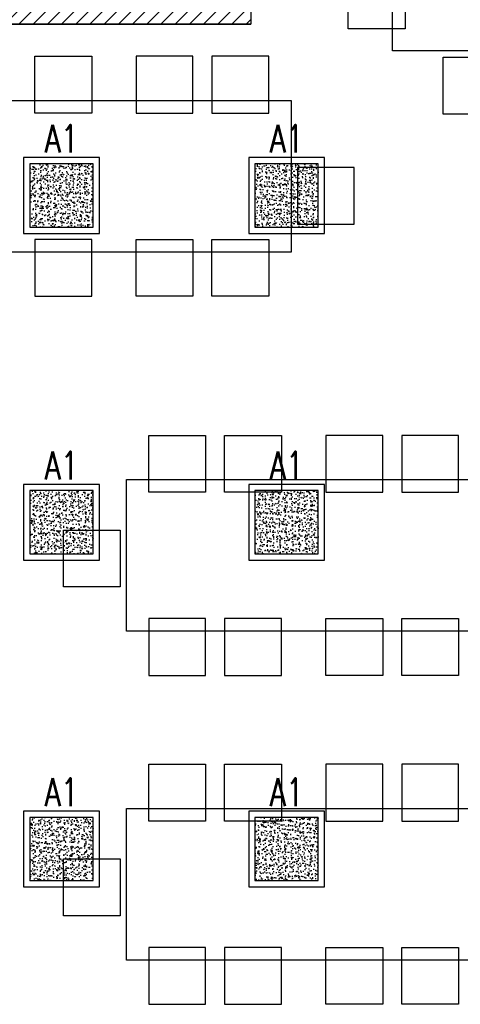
# Model space of a CAD drawing. Header units: millimetres. Extents: x 28600 to 181045, y -399112 to -163690.
# Tile 99 of 256: x 62092 to 62441, y -199169 to -198390. Entities that reach past the tile are written whole.
import ezdxf
from ezdxf.enums import TextEntityAlignment as Align

# ---------------------------------------------------------------- set-up
doc = ezdxf.new("R2010")
doc.units = ezdxf.units.MM
for name, color, linetype in [('!! 1_ proj wyposdażenie', 54, 'Continuous'), ('!! 1_hatch projektowane ściany', 8, 'Continuous'), ('!! 1_PROJ ŻELBET', 8, 'Continuous'), ('E1', 2, 'Continuous')]:
    doc.layers.add(name, color=color, linetype=linetype)
doc.styles.add('ELE1', font='romans.shx', dxfattribs={"width": 0.8, "height": 18})

# ---------------------------------------------------------------- blocks, each defined once
blk = doc.blocks.new('A$C33CB33F5')
at = {"layer": 'E1'}
h = blk.add_hatch(dxfattribs=at)
h.set_pattern_fill('AR-CONC', color=256)
h.set_pattern_definition([(50, (7522.688, -14898.817), (7.1726018, -0.6275213), [0.75, -8.25]), (355, (7522.688, -14898.817), (-1.3875133, 7.5219213), [0.6, -6.6]), (100.451444, (7523.286, -14898.869), (5.7850885, 6.8944), [0.637402, -7.011421]), (46.1842, (7522.688, -14896.817), (10.6724133, -1.655193), [1.125, -12.375]), (96.635635, (7523.578, -14896.955), (9.3466195, 9.741186), [0.9561034, -10.5171376]), (351.184164, (7522.688, -14896.817), (9.3466195, 9.741186), [0.9, -9.9]), (21, (7523.688, -14897.317), (5.9690705, -4.026189), [0.75, -8.25]), (326, (7523.688, -14897.317), (2.4331533, 7.2515005), [0.6, -6.6]), (71.451445, (7524.1856, -14897.6525), (8.4022238, 3.2253115), [0.637402, -7.011421]), (37.5, (7522.6882, -14898.817), (0.12159855, 3.32893854), [0, -6.52, 0, -6.7, 0, -6.625]), (7.5, (7522.688, -14898.817), (2.6306954, 3.9441171), [0, -3.82, 0, -6.37, 0, -2.525]), (327.5, (7520.4582, -14898.817), (5.33822436, -0.2255487), [0, -2.5, 0, -7.8, 0, -10.35]), (317.5, (7519.458, -14898.817), (5.8318617, 1.0010498), [0, -3.25, 0, -5.18, 0, -7.35])])
h.paths.add_polyline_path([(25, -25), (25, 25), (-25, 25), (-25, -25)])
for points in [[(-30, 30), (30, 30), (30, -30), (-30, -30)], [(-25, 25), (25, 25), (25, -25), (-25, -25)]]:
    blk.add_lwpolyline(points, close=True, dxfattribs=at)

msp = doc.modelspace()

# ---------------------------------------------------------------- hatches: boundary and pattern name
at = {"layer": '!! 1_hatch projektowane ściany'}
h = msp.add_hatch(dxfattribs=at)
h.set_pattern_fill('ANSI31', color=256, scale=2.5)
h.set_pattern_definition([(45, (2e-11, -13.04), (-5.61266008, 5.61266008), [])])
h.paths.add_polyline_path([(61675.06965, -198578.62813), (61675.06965, -198553.62813), (61919.06965, -198553.62813), (61919.06965, -198393.62813), (61675.06965, -198393.62813), (61675.06965, -198368.62813), (62250.06965, -198368.62813), (62250.06965, -198088.62813), (61675.06965, -198088.62813), (61675.06965, -198063.62813), (62275.06965, -198063.62813), (62275.06965, -198393.62813), (61934.06965, -198393.62813), (61934.06965, -198578.62813)])

# ---------------------------------------------------------------- linework, layer by layer
at = {"layer": '!! 1_ proj wyposdażenie'}
for points in [[(62386.99906, -198414.92327), (62386.99906, -198134.92327), (62506.99906, -198134.92327), (62506.99906, -198414.92327)], [(62351.99906, -198397.42327), (62351.99906, -198352.42327), (62396.99906, -198352.42327), (62396.99906, -198397.42327)], [(62104.29872, -198419.03336), (62149.29872, -198419.03336), (62149.29872, -198464.03336), (62104.29872, -198464.03336)], [(62229.29872, -198419.03336), (62184.29872, -198419.03336), (62184.29872, -198464.03336), (62229.29872, -198464.03336)], [(62289.29872, -198419.03336), (62244.29872, -198419.03336), (62244.29872, -198464.03336), (62289.29872, -198464.03336)], [(62471.99906, -198464.92327), (62426.99906, -198464.92327), (62426.99906, -198419.92327), (62471.99906, -198419.92327)], [(62026.79872, -198454.03336), (62306.79872, -198454.03336), (62306.79872, -198574.03336), (62026.79872, -198574.03336)], [(62356.79872, -198552.03336), (62356.79872, -198507.03336), (62311.79872, -198507.03336), (62311.79872, -198552.03336)], [(62104.29872, -198609.03336), (62149.29872, -198609.03336), (62149.29872, -198564.03336), (62104.29872, -198564.03336)], [(62229.29872, -198609.03336), (62184.29872, -198609.03336), (62184.29872, -198564.03336), (62229.29872, -198564.03336)], [(62289.29872, -198609.03336), (62244.29872, -198609.03336), (62244.29872, -198564.03336), (62289.29872, -198564.03336)], [(62194.29872, -198719.03336), (62239.29872, -198719.03336), (62239.29872, -198764.03336), (62194.29872, -198764.03336)], [(62254.29872, -198719.03336), (62299.29872, -198719.03336), (62299.29872, -198764.03336), (62254.29872, -198764.03336)], [(62379.29872, -198719.03336), (62334.29872, -198719.03336), (62334.29872, -198764.03336), (62379.29872, -198764.03336)], [(62439.29872, -198719.03336), (62394.29872, -198719.03336), (62394.29872, -198764.03336), (62439.29872, -198764.03336)], [(62176.79872, -198754.03336), (62456.79872, -198754.03336), (62456.79872, -198874.03336), (62176.79872, -198874.03336)], [(62126.79872, -198839.03336), (62126.79872, -198794.03336), (62171.79872, -198794.03336), (62171.79872, -198839.03336)], [(62194.29872, -198909.03336), (62239.29872, -198909.03336), (62239.29872, -198864.03336), (62194.29872, -198864.03336)], [(62254.29872, -198909.03336), (62299.29872, -198909.03336), (62299.29872, -198864.03336), (62254.29872, -198864.03336)], [(62379.29872, -198909.03336), (62334.29872, -198909.03336), (62334.29872, -198864.03336), (62379.29872, -198864.03336)], [(62439.29872, -198909.03336), (62394.29872, -198909.03336), (62394.29872, -198864.03336), (62439.29872, -198864.03336)], [(62194.29872, -198979.2146), (62239.29872, -198979.2146), (62239.29872, -199024.2146), (62194.29872, -199024.2146)], [(62254.29872, -198979.2146), (62299.29872, -198979.2146), (62299.29872, -199024.2146), (62254.29872, -199024.2146)], [(62379.29872, -198979.2146), (62334.29872, -198979.2146), (62334.29872, -199024.2146), (62379.29872, -199024.2146)], [(62439.29872, -198979.2146), (62394.29872, -198979.2146), (62394.29872, -199024.2146), (62439.29872, -199024.2146)], [(62176.79872, -199014.2146), (62456.79872, -199014.2146), (62456.79872, -199134.2146), (62176.79872, -199134.2146)], [(62126.79872, -199099.2146), (62126.79872, -199054.2146), (62171.79872, -199054.2146), (62171.79872, -199099.2146)], [(62194.29872, -199169.2146), (62239.29872, -199169.2146), (62239.29872, -199124.2146), (62194.29872, -199124.2146)], [(62254.29872, -199169.2146), (62299.29872, -199169.2146), (62299.29872, -199124.2146), (62254.29872, -199124.2146)], [(62379.29872, -199169.2146), (62334.29872, -199169.2146), (62334.29872, -199124.2146), (62379.29872, -199124.2146)], [(62439.29872, -199169.2146), (62394.29872, -199169.2146), (62394.29872, -199124.2146), (62439.29872, -199124.2146)]]:
    msp.add_lwpolyline(points, close=True, dxfattribs=at)
at = {"layer": '!! 1_hatch projektowane ściany'}
msp.add_lwpolyline([(61675.06965, -198578.62813), (61675.06965, -198553.62813), (61919.06965, -198553.62813), (61919.06965, -198393.62813), (61675.06965, -198393.62813), (61675.06965, -198368.62813), (62250.06965, -198368.62813), (62250.06965, -198088.62813), (61675.06965, -198088.62813), (61675.06965, -198063.62813), (62275.06965, -198063.62813), (62275.06965, -198393.62813), (61934.06965, -198393.62813), (61934.06965, -198578.62813)], close=True, dxfattribs=at)
at = {"layer": '!! 1_PROJ ŻELBET'}
msp.add_lwpolyline([(61675.06965, -198393.62813), (62275.06965, -198393.62813)], dxfattribs=at)

# ---------------------------------------------------------------- block references
at = {"layer": 'E1', "color": 4, "ltscale": 20, "xscale": -1, "rotation": 180}
for p in [(62125.31736, -198529.26434), (62303.31507, -198529.26434), (62125.31736, -198787.81188), (62303.31507, -198787.81188), (62125.31736, -199046.35942), (62303.31507, -199046.35942)]:
    msp.add_blockref('A$C33CB33F5', p, dxfattribs=at)

# ---------------------------------------------------------------- texts
at = {"layer": 'E1', "style": 'ELE1', "width": 0.75}
for p in [(62125.31736, -198484.30495), (62303.31507, -198484.30495), (62125.31736, -198742.85249), (62303.31507, -198742.85249), (62125.31736, -199001.40003), (62303.31507, -199001.40003)]:
    msp.add_text('A1', height=22, dxfattribs=at).set_placement(p, align=Align.MIDDLE_CENTER)

doc.saveas('drawing.dxf')
